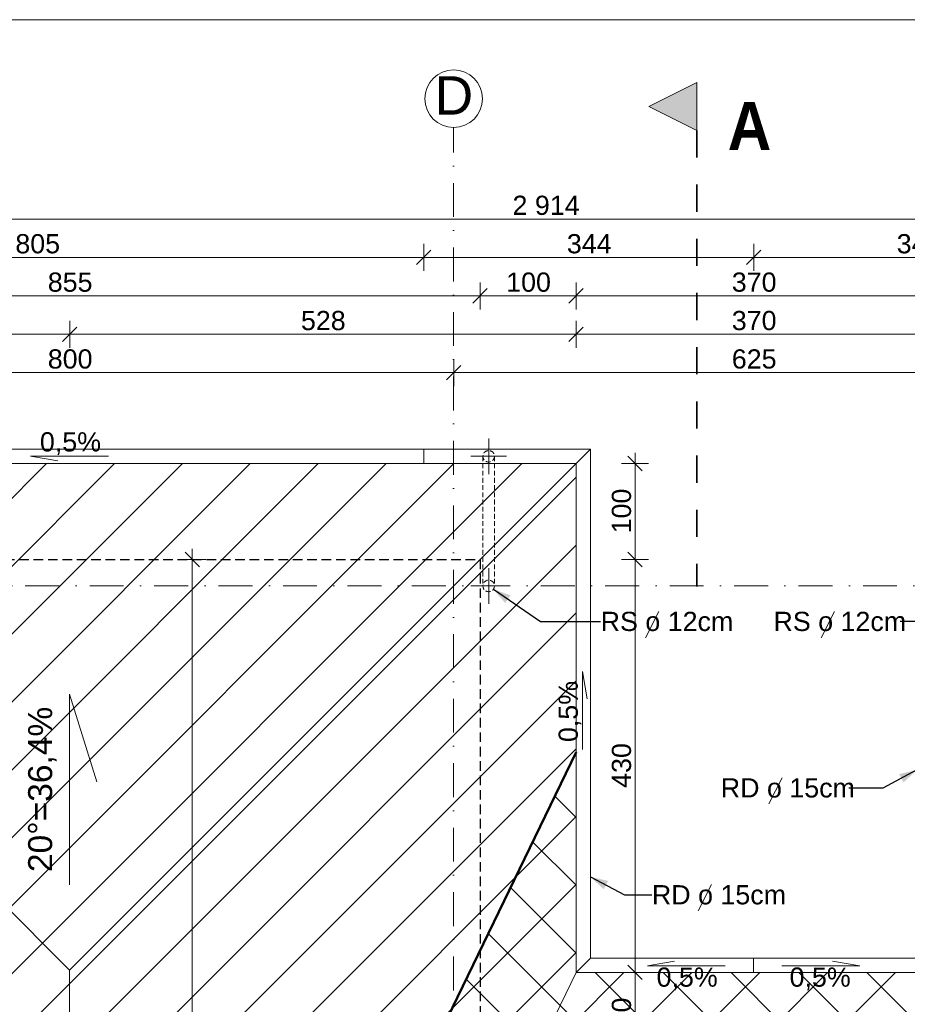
# Model space of a CAD drawing. Header units: centimetres. Extents: x -43488 to -10641, y 2063 to 22960.
# Tile 34 of 72: x -41697 to -40773, y 10800 to 11826. Entities that reach past the tile are written whole.
import ezdxf

# ---------------------------------------------------------------- set-up
doc = ezdxf.new("R2010")
doc.units = ezdxf.units.CM
doc.header["$MEASUREMENT"] = 0
for name, pattern in [('Kreski i kropki', [67.027776, 35.277777, -17.638888, 0, -14.111111]), ('Przerywana', [56.444445, 28.222222, -28.222222]), ('Przerywana BARDZO DROBNA', [7.5, 5, -2.5]), ('Przerywana krótka2', [15, 10, -5])]:
    doc.linetypes.add(name, pattern=pattern)
for name, color, linetype, lineweight, true_color in [('!!!_LINIE_Nr_pióra__6', 7, 'Continuous', 18, 0x3fa3ff), ('!!!_PRZEKROJE_Nr_pióra__6', 7, 'Continuous', 18, 0x3fa3ff), ('!!!Wymiarowanie_Nr_pióra__3', 7, 'Continuous', 35, 0xff6500), ('!!!Wymiarowanie_Nr_pióra__6', 7, 'Continuous', 18, 0x3fa3ff), ('!osie_Nr_pióra__6', 7, 'Continuous', 18, 0x3fa3ff), ('!osie_Nr_pióra__8', 7, 'Continuous', 13, 0x42bda7), ('!powierzchnie_Nr_pióra__8', 7, 'Continuous', 13, 0x42bda7), ('!stolarka_Nr_pióra__5', 7, 'Continuous', 20, 0xfc3c2c), ('_wyposazenie_Nr_pióra__6', 7, 'Continuous', 18, 0x3fa3ff), ('CIENKA_Nr_pióra__4', 7, 'Continuous', 25, 0x31fd59), ('CIENKA_Nr_pióra__6', 7, 'Continuous', 18, 0x3fa3ff), ('linie pomocnicze_Nr_pióra__6', 7, 'Continuous', 18, 0x3fa3ff), ('Linie_Nr_pióra__6', 7, 'Continuous', 18, 0x3fa3ff), ('Otoczenie i krajobraz_Nr_pióra__6', 7, 'Continuous', 18, 0x3fa3ff), ('Przekroje_elewacje_Nr_pióra__250', 7, 'Continuous', 35, 0x6e9cc8)]:
    doc.layers.add(name, color=color, linetype=linetype, lineweight=lineweight, true_color=true_color)
doc.layers.add('!!!Wymiarowanie', color=7, linetype='Continuous')
for name, color, linetype, lineweight in [('!osie_Nr_pióra__10', 1, 'Continuous', 0), ('Przekroje_elewacje_Nr_pióra__10', 1, 'Continuous', 0), ('Ściany zewnętrzne_Nr_pióra__1', 8, 'Continuous', 50)]:
    doc.layers.add(name, color=color, linetype=linetype, lineweight=lineweight)
doc.styles.add('STYL_AUTOMATYCZNY_1', font='txt')
doc.styles.add('STYL_AUTOMATYCZNY_2', font='arial.ttf')
doc.styles.add('STYL_AUTOMATYCZNY_3', font='txt')
doc.dimstyles.new('STYL_AUTOMATYCZNY__2', dxfattribs={"dimtxt": 20, "dimasz": 14.25, "dimexe": 0.18, "dimexo": 0.0625, "dimgap": 0, "dimtad": 1, "dimtih": 1, "dimtoh": 1, "dimdec": 0, "dimzin": 0, "dimdsep": 46, "dimtxsty": 'STYL_AUTOMATYCZNY_1', "dimblk": 'ARROWHEAD_6', "dimblk1": 'ARROWHEAD_6', "dimblk2": 'ARROWHEAD_6', "dimcen": 0.09, "dimse1": 1, "dimse2": 1, "dimclrd": 256, "dimclre": 256, "dimclrt": 256, "dimazin": 0, "dimtfac": 1, "dimtdec": 4, "dimtmove": 0, "dimatfit": 3, "dimfxl": 1, "dimtolj": 1, "dimtzin": 0, "dimarcsym": 0})
doc.dimstyles.new('STYL_AUTOMATYCZNY__3', dxfattribs={"dimtxt": 20, "dimasz": 14.25, "dimexe": 0.18, "dimexo": 0.0625, "dimgap": 0, "dimtad": 1, "dimdec": 0, "dimzin": 0, "dimdsep": 46, "dimtxsty": 'STYL_AUTOMATYCZNY_1', "dimblk": 'ARROWHEAD_6', "dimblk1": 'ARROWHEAD_6', "dimblk2": 'ARROWHEAD_6', "dimcen": 0.09, "dimse1": 1, "dimse2": 1, "dimclrd": 256, "dimclre": 256, "dimclrt": 256, "dimazin": 0, "dimtfac": 1, "dimtdec": 4, "dimtmove": 0, "dimatfit": 3, "dimfxl": 1, "dimtolj": 1, "dimtzin": 0, "dimarcsym": 0})
doc.dimstyles.new('STYL_AUTOMATYCZNY__9', dxfattribs={"dimtxt": 0.18, "dimasz": 18.24, "dimexe": 0.18, "dimexo": 0.0625, "dimgap": 0, "dimtad": 0, "dimtih": 1, "dimtoh": 1, "dimdec": 4, "dimzin": 0, "dimdsep": 46, "dimcen": 0.09, "dimadec": 0, "dimazin": 0, "dimtfac": 1, "dimtdec": 4, "dimtmove": 0, "dimatfit": 3, "dimldrblk": 'ARROWHEAD_5', "dimfxl": 1, "dimtolj": 1, "dimtzin": 0, "dimarcsym": 0})

# ---------------------------------------------------------------- blocks, each defined once
blk = doc.blocks.new('*D37')
at = {"layer": '!!!Wymiarowanie_Nr_pióra__3', "color": 30, "linetype": 'Continuous', "lineweight": 35, "true_color": 0xff6500}
for p, q in [((-42918.1, 10843.7), (-42903.1, 10828.7)), ((-42918.1, 9933.7), (-42903.1, 9918.7))]:
    blk.add_line(p, q, dxfattribs=at)
at = {"layer": '!!!Wymiarowanie_Nr_pióra__6', "color": 161, "linetype": 'Continuous', "lineweight": 18, "true_color": 0x3fa3ff}
for p, q in [((-42896.6, 10836.2), (-42924.7, 10836.2)), ((-42910.6, 9926.2), (-42910.6, 10836.2)), ((-42896.6, 9926.2), (-42924.7, 9926.2))]:
    blk.add_line(p, q, dxfattribs=at)
at = {"layer": '!!!Wymiarowanie_Nr_pióra__3', "color": 30, "lineweight": 35, "true_color": 0xff6500, "insert": (-42914.6, 10358.4), "char_height": 20, "attachment_point": 7, "rotation": 90, "style": 'STYL_AUTOMATYCZNY_1'}
blk.add_mtext('\\A1;{\\pql;\\fArial|b0|i0|c238|p38;910}', dxfattribs=at)
blk = doc.blocks.new('ARROWHEAD_6')
at = {"color": 0, "linetype": 'Continuous', "lineweight": 0}
for p, q in [((0, 0), (-1, 0)), ((-0.5, -0.5), (0.5, 0.5))]:
    blk.add_line(p, q, dxfattribs=at)
blk = doc.blocks.new('*D38')
at = {"layer": '!!!Wymiarowanie_Nr_pióra__3', "color": 30, "linetype": 'Continuous', "lineweight": 35, "true_color": 0xff6500}
for p, q in [((-42903.1, 11356.2), (-42918.1, 11371.2)), ((-42918.1, 10843.7), (-42903.1, 10828.7))]:
    blk.add_line(p, q, dxfattribs=at)
at = {"layer": '!!!Wymiarowanie_Nr_pióra__6', "color": 161, "linetype": 'Continuous', "lineweight": 18, "true_color": 0x3fa3ff}
for p, q in [((-42910.6, 11363.7), (-42910.6, 11374.9)), ((-42896.6, 11363.7), (-42924.7, 11363.7)), ((-42910.6, 10836.2), (-42910.6, 11363.7)), ((-42896.6, 10836.2), (-42924.7, 10836.2))]:
    blk.add_line(p, q, dxfattribs=at)
at = {"layer": '!!!Wymiarowanie_Nr_pióra__3', "color": 30, "lineweight": 35, "true_color": 0xff6500, "insert": (-42914.6, 11077.2), "char_height": 20, "attachment_point": 7, "rotation": 90, "style": 'STYL_AUTOMATYCZNY_1'}
blk.add_mtext('\\A1;{\\pql;\\fArial|b0|i0|c238|p38;528}', dxfattribs=at)
blk = doc.blocks.new('*D53')
at = {"layer": '!!!Wymiarowanie_Nr_pióra__3', "color": 30, "linetype": 'Continuous', "lineweight": 35, "true_color": 0xff6500}
for p, q in [((-42037.8, 11465.8), (-42052.8, 11450.8)), ((-41237.8, 11465.8), (-41252.8, 11450.8))]:
    blk.add_line(p, q, dxfattribs=at)
at = {"layer": '!!!Wymiarowanie_Nr_pióra__6', "color": 161, "linetype": 'Continuous', "lineweight": 18, "true_color": 0x3fa3ff}
for p, q in [((-42045.3, 11444.2), (-42045.3, 11472.3)), ((-41245.3, 11444.2), (-41245.3, 11472.3)), ((-42045.3, 11458.3), (-41245.3, 11458.3))]:
    blk.add_line(p, q, dxfattribs=at)
at = {"layer": '!!!Wymiarowanie_Nr_pióra__3', "color": 30, "lineweight": 35, "true_color": 0xff6500, "insert": (-41668.1, 11462.3), "char_height": 20, "attachment_point": 7, "style": 'STYL_AUTOMATYCZNY_1'}
blk.add_mtext('\\A1;{\\pql;\\fArial|b0|i0|c238|p38;800}', dxfattribs=at)
blk = doc.blocks.new('*D54')
at = {"layer": '!!!Wymiarowanie_Nr_pióra__3', "color": 30, "linetype": 'Continuous', "lineweight": 35, "true_color": 0xff6500}
for p, q in [((-41237.8, 11465.8), (-41252.8, 11450.8)), ((-40612.8, 11465.8), (-40627.8, 11450.8))]:
    blk.add_line(p, q, dxfattribs=at)
at = {"layer": '!!!Wymiarowanie_Nr_pióra__6', "color": 161, "linetype": 'Continuous', "lineweight": 18, "true_color": 0x3fa3ff}
for p, q in [((-41245.3, 11444.2), (-41245.3, 11472.3)), ((-40620.3, 11444.2), (-40620.3, 11472.3)), ((-41245.3, 11458.3), (-40620.3, 11458.3))]:
    blk.add_line(p, q, dxfattribs=at)
at = {"layer": '!!!Wymiarowanie_Nr_pióra__3', "color": 30, "lineweight": 35, "true_color": 0xff6500, "insert": (-40955.6, 11462.3), "char_height": 20, "attachment_point": 7, "style": 'STYL_AUTOMATYCZNY_1'}
blk.add_mtext('\\A1;{\\pql;\\fArial|b0|i0|c238|p38;625}', dxfattribs=at)
blk = doc.blocks.new('*D58')
at = {"layer": '!!!Wymiarowanie_Nr_pióra__3', "color": 30, "linetype": 'Continuous', "lineweight": 35, "true_color": 0xff6500}
for p, q in [((-42165.3, 11505.8), (-42180.3, 11490.8)), ((-41637.8, 11505.8), (-41652.8, 11490.8))]:
    blk.add_line(p, q, dxfattribs=at)
at = {"layer": '!!!Wymiarowanie_Nr_pióra__6', "color": 161, "linetype": 'Continuous', "lineweight": 18, "true_color": 0x3fa3ff}
for p, q in [((-42172.8, 11484.2), (-42172.8, 11512.3)), ((-41645.3, 11484.2), (-41645.3, 11512.3)), ((-42172.8, 11498.3), (-41645.3, 11498.3))]:
    blk.add_line(p, q, dxfattribs=at)
at = {"layer": '!!!Wymiarowanie_Nr_pióra__3', "color": 30, "lineweight": 35, "true_color": 0xff6500, "insert": (-41931.9, 11502.3), "char_height": 20, "attachment_point": 7, "style": 'STYL_AUTOMATYCZNY_1'}
blk.add_mtext('\\A1;{\\pql;\\fArial|b0|i0|c238|p38;528}', dxfattribs=at)
blk = doc.blocks.new('*D59')
at = {"layer": '!!!Wymiarowanie_Nr_pióra__3', "color": 30, "linetype": 'Continuous', "lineweight": 35, "true_color": 0xff6500}
for p, q in [((-41637.8, 11505.8), (-41652.8, 11490.8)), ((-41110.3, 11505.8), (-41125.3, 11490.8))]:
    blk.add_line(p, q, dxfattribs=at)
at = {"layer": '!!!Wymiarowanie_Nr_pióra__6', "color": 161, "linetype": 'Continuous', "lineweight": 18, "true_color": 0x3fa3ff}
for p, q in [((-41645.3, 11484.2), (-41645.3, 11512.3)), ((-41117.8, 11484.2), (-41117.8, 11512.3)), ((-41645.3, 11498.3), (-41117.8, 11498.3))]:
    blk.add_line(p, q, dxfattribs=at)
at = {"layer": '!!!Wymiarowanie_Nr_pióra__3', "color": 30, "lineweight": 35, "true_color": 0xff6500, "insert": (-41404.4, 11502.3), "char_height": 20, "attachment_point": 7, "style": 'STYL_AUTOMATYCZNY_1'}
blk.add_mtext('\\A1;{\\pql;\\fArial|b0|i0|c238|p38;528}', dxfattribs=at)
blk = doc.blocks.new('*D60')
at = {"layer": '!!!Wymiarowanie_Nr_pióra__3', "color": 30, "linetype": 'Continuous', "lineweight": 35, "true_color": 0xff6500}
for p, q in [((-41110.3, 11505.8), (-41125.3, 11490.8)), ((-40740.3, 11505.8), (-40755.3, 11490.8))]:
    blk.add_line(p, q, dxfattribs=at)
at = {"layer": '!!!Wymiarowanie_Nr_pióra__6', "color": 161, "linetype": 'Continuous', "lineweight": 18, "true_color": 0x3fa3ff}
for p, q in [((-41117.8, 11484.2), (-41117.8, 11512.3)), ((-40747.8, 11484.2), (-40747.8, 11512.3)), ((-41117.8, 11498.3), (-40747.8, 11498.3))]:
    blk.add_line(p, q, dxfattribs=at)
at = {"layer": '!!!Wymiarowanie_Nr_pióra__3', "color": 30, "lineweight": 35, "true_color": 0xff6500, "insert": (-40955.6, 11502.3), "char_height": 20, "attachment_point": 7, "style": 'STYL_AUTOMATYCZNY_1'}
blk.add_mtext('\\A1;{\\pql;\\fArial|b0|i0|c238|p38;370}', dxfattribs=at)
blk = doc.blocks.new('*D65')
at = {"layer": '!!!Wymiarowanie_Nr_pióra__3', "color": 30, "linetype": 'Continuous', "lineweight": 35, "true_color": 0xff6500}
for p, q in [((-42065.3, 11545.8), (-42080.3, 11530.8)), ((-41210.3, 11545.8), (-41225.3, 11530.8))]:
    blk.add_line(p, q, dxfattribs=at)
at = {"layer": '!!!Wymiarowanie_Nr_pióra__6', "color": 161, "linetype": 'Continuous', "lineweight": 18, "true_color": 0x3fa3ff}
for p, q in [((-42072.8, 11524.2), (-42072.8, 11552.3)), ((-41217.8, 11524.2), (-41217.8, 11552.3)), ((-42072.8, 11538.3), (-41217.8, 11538.3))]:
    blk.add_line(p, q, dxfattribs=at)
at = {"layer": '!!!Wymiarowanie_Nr_pióra__3', "color": 30, "lineweight": 35, "true_color": 0xff6500, "insert": (-41668.1, 11542.3), "char_height": 20, "attachment_point": 7, "style": 'STYL_AUTOMATYCZNY_1'}
blk.add_mtext('\\A1;{\\pql;\\fArial|b0|i0|c238|p38;855}', dxfattribs=at)
blk = doc.blocks.new('*D66')
at = {"layer": '!!!Wymiarowanie_Nr_pióra__3', "color": 30, "linetype": 'Continuous', "lineweight": 35, "true_color": 0xff6500}
for p, q in [((-41210.3, 11545.8), (-41225.3, 11530.8)), ((-41110.3, 11545.8), (-41125.3, 11530.8))]:
    blk.add_line(p, q, dxfattribs=at)
at = {"layer": '!!!Wymiarowanie_Nr_pióra__6', "color": 161, "linetype": 'Continuous', "lineweight": 18, "true_color": 0x3fa3ff}
for p, q in [((-41217.8, 11524.2), (-41217.8, 11552.3)), ((-41117.8, 11524.2), (-41117.8, 11552.3)), ((-41217.8, 11538.3), (-41117.8, 11538.3))]:
    blk.add_line(p, q, dxfattribs=at)
at = {"layer": '!!!Wymiarowanie_Nr_pióra__3', "color": 30, "lineweight": 35, "true_color": 0xff6500, "insert": (-41190.6, 11542.3), "char_height": 20, "attachment_point": 7, "style": 'STYL_AUTOMATYCZNY_1'}
blk.add_mtext('\\A1;{\\pql;\\fArial|b0|i0|c238|p38;100}', dxfattribs=at)
blk = doc.blocks.new('*D67')
at = {"layer": '!!!Wymiarowanie_Nr_pióra__3', "color": 30, "linetype": 'Continuous', "lineweight": 35, "true_color": 0xff6500}
for p, q in [((-41110.3, 11545.8), (-41125.3, 11530.8)), ((-40740.3, 11545.8), (-40755.3, 11530.8))]:
    blk.add_line(p, q, dxfattribs=at)
at = {"layer": '!!!Wymiarowanie_Nr_pióra__6', "color": 161, "linetype": 'Continuous', "lineweight": 18, "true_color": 0x3fa3ff}
for p, q in [((-41117.8, 11524.2), (-41117.8, 11552.3)), ((-40747.8, 11524.2), (-40747.8, 11552.3)), ((-41117.8, 11538.3), (-40747.8, 11538.3))]:
    blk.add_line(p, q, dxfattribs=at)
at = {"layer": '!!!Wymiarowanie_Nr_pióra__3', "color": 30, "lineweight": 35, "true_color": 0xff6500, "insert": (-40955.6, 11542.3), "char_height": 20, "attachment_point": 7, "style": 'STYL_AUTOMATYCZNY_1'}
blk.add_mtext('\\A1;{\\pql;\\fArial|b0|i0|c238|p38;370}', dxfattribs=at)
blk = doc.blocks.new('*D80')
at = {"layer": '!!!Wymiarowanie_Nr_pióra__3', "color": 30, "linetype": 'Continuous', "lineweight": 35, "true_color": 0xff6500}
for p, q in [((-39276.8, 11356.2), (-39291.8, 11371.2)), ((-39291.8, 8676.2), (-39276.8, 8661.2))]:
    blk.add_line(p, q, dxfattribs=at)
at = {"layer": '!!!Wymiarowanie_Nr_pióra__6', "color": 161, "linetype": 'Continuous', "lineweight": 18, "true_color": 0x3fa3ff}
for p, q in [((-39284.3, 11363.7), (-39284.3, 11374.9)), ((-39270.2, 11363.7), (-39298.3, 11363.7)), ((-39284.3, 8668.7), (-39284.3, 11363.7)), ((-39270.2, 8668.7), (-39298.3, 8668.7)), ((-39284.3, 8657.4), (-39284.3, 8668.7))]:
    blk.add_line(p, q, dxfattribs=at)
at = {"layer": '!!!Wymiarowanie_Nr_pióra__3', "color": 30, "lineweight": 35, "true_color": 0xff6500, "insert": (-39288.3, 9982), "char_height": 20, "attachment_point": 7, "rotation": 90, "style": 'STYL_AUTOMATYCZNY_1'}
blk.add_mtext('\\A1;{\\pql;\\fArial|b0|i0|c238|p38;2\xa0695}', dxfattribs=at)
blk = doc.blocks.new('*D81')
at = {"layer": '!!!Wymiarowanie_Nr_pióra__3', "color": 30, "linetype": 'Continuous', "lineweight": 35, "true_color": 0xff6500}
for p, q in [((-42599.3, 11625.8), (-42614.3, 11610.8)), ((-39700.3, 11610.8), (-39685.3, 11625.8))]:
    blk.add_line(p, q, dxfattribs=at)
at = {"layer": '!!!Wymiarowanie_Nr_pióra__6', "color": 161, "linetype": 'Continuous', "lineweight": 18, "true_color": 0x3fa3ff}
for p, q in [((-42606.8, 11604.2), (-42606.8, 11632.3)), ((-39692.8, 11604.2), (-39692.8, 11632.3)), ((-42618.1, 11618.3), (-42606.8, 11618.3)), ((-42606.8, 11618.3), (-39692.8, 11618.3)), ((-39692.8, 11618.3), (-39681.6, 11618.3))]:
    blk.add_line(p, q, dxfattribs=at)
at = {"layer": '!!!Wymiarowanie_Nr_pióra__3', "color": 30, "lineweight": 35, "true_color": 0xff6500, "insert": (-41184, 11622.3), "char_height": 20, "attachment_point": 7, "style": 'STYL_AUTOMATYCZNY_1'}
blk.add_mtext('\\A1;{\\pql;\\fArial|b0|i0|c238|p38;2\xa0914}', dxfattribs=at)
blk = doc.blocks.new('*D83')
at = {"layer": '!!!Wymiarowanie_Nr_pióra__3', "color": 30, "linetype": 'Continuous', "lineweight": 35, "true_color": 0xff6500}
for p, q in [((-41063.8, 10841.2), (-41048.8, 10826.2)), ((-41063.8, 10741.2), (-41048.8, 10726.2))]:
    blk.add_line(p, q, dxfattribs=at)
at = {"layer": '!!!Wymiarowanie_Nr_pióra__6', "color": 161, "linetype": 'Continuous', "lineweight": 18, "true_color": 0x3fa3ff}
for p, q in [((-41042.2, 10833.7), (-41070.4, 10833.7)), ((-41056.3, 10733.7), (-41056.3, 10833.7)), ((-41042.2, 10733.7), (-41070.4, 10733.7)), ((-41056.3, 10722.4), (-41056.3, 10733.7))]:
    blk.add_line(p, q, dxfattribs=at)
at = {"layer": '!!!Wymiarowanie_Nr_pióra__3', "color": 30, "lineweight": 35, "true_color": 0xff6500, "insert": (-41060.3, 10760.9), "char_height": 20, "attachment_point": 7, "rotation": 90, "style": 'STYL_AUTOMATYCZNY_1'}
blk.add_mtext('\\A1;{\\pql;\\fArial|b0|i0|c238|p38;100}', dxfattribs=at)
blk = doc.blocks.new('*D84')
at = {"layer": '!!!Wymiarowanie_Nr_pióra__3', "color": 30, "linetype": 'Continuous', "lineweight": 35, "true_color": 0xff6500}
for p, q in [((-41063.8, 11271.2), (-41048.8, 11256.2)), ((-41063.8, 10841.2), (-41048.8, 10826.2))]:
    blk.add_line(p, q, dxfattribs=at)
at = {"layer": '!!!Wymiarowanie_Nr_pióra__6', "color": 161, "linetype": 'Continuous', "lineweight": 18, "true_color": 0x3fa3ff}
for p, q in [((-41042.2, 11263.7), (-41070.4, 11263.7)), ((-41056.3, 10833.7), (-41056.3, 11263.7)), ((-41042.2, 10833.7), (-41070.4, 10833.7))]:
    blk.add_line(p, q, dxfattribs=at)
at = {"layer": '!!!Wymiarowanie_Nr_pióra__3', "color": 30, "lineweight": 35, "true_color": 0xff6500, "insert": (-41060.3, 11025.9), "char_height": 20, "attachment_point": 7, "rotation": 90, "style": 'STYL_AUTOMATYCZNY_1'}
blk.add_mtext('\\A1;{\\pql;\\fArial|b0|i0|c238|p38;430}', dxfattribs=at)
blk = doc.blocks.new('*D85')
at = {"layer": '!!!Wymiarowanie_Nr_pióra__3', "color": 30, "linetype": 'Continuous', "lineweight": 35, "true_color": 0xff6500}
for p, q in [((-41048.8, 11356.2), (-41063.8, 11371.2)), ((-41063.8, 11271.2), (-41048.8, 11256.2))]:
    blk.add_line(p, q, dxfattribs=at)
at = {"layer": '!!!Wymiarowanie_Nr_pióra__6', "color": 161, "linetype": 'Continuous', "lineweight": 18, "true_color": 0x3fa3ff}
for p, q in [((-41056.3, 11363.7), (-41056.3, 11374.9)), ((-41042.2, 11363.7), (-41070.4, 11363.7)), ((-41056.3, 11263.7), (-41056.3, 11363.7)), ((-41042.2, 11263.7), (-41070.4, 11263.7))]:
    blk.add_line(p, q, dxfattribs=at)
at = {"layer": '!!!Wymiarowanie_Nr_pióra__3', "color": 30, "lineweight": 35, "true_color": 0xff6500, "insert": (-41060.3, 11290.9), "char_height": 20, "attachment_point": 7, "rotation": 90, "style": 'STYL_AUTOMATYCZNY_1'}
blk.add_mtext('\\A1;{\\pql;\\fArial|b0|i0|c238|p38;100}', dxfattribs=at)
blk = doc.blocks.new('*D134')
at = {"layer": '!!!Wymiarowanie_Nr_pióra__3', "color": 30, "linetype": 'Continuous', "lineweight": 35, "true_color": 0xff6500}
for p, q in [((-42074.3, 11585.8), (-42089.3, 11570.8)), ((-41269, 11585.8), (-41284, 11570.8))]:
    blk.add_line(p, q, dxfattribs=at)
at = {"layer": '!!!Wymiarowanie_Nr_pióra__6', "color": 161, "linetype": 'Continuous', "lineweight": 18, "true_color": 0x3fa3ff}
for p, q in [((-42081.8, 11564.2), (-42081.8, 11592.3)), ((-41276.5, 11564.2), (-41276.5, 11592.3)), ((-42081.8, 11578.3), (-41276.5, 11578.3))]:
    blk.add_line(p, q, dxfattribs=at)
at = {"layer": '!!!Wymiarowanie_Nr_pióra__3', "color": 30, "lineweight": 35, "true_color": 0xff6500, "insert": (-41701.9, 11582.3), "char_height": 20, "attachment_point": 7, "style": 'STYL_AUTOMATYCZNY_1'}
blk.add_mtext('\\A1;{\\pql;\\fArial|b0|i0|c238|p38;805}', dxfattribs=at)
blk = doc.blocks.new('*D135')
at = {"layer": '!!!Wymiarowanie_Nr_pióra__3', "color": 30, "linetype": 'Continuous', "lineweight": 35, "true_color": 0xff6500}
for p, q in [((-41269, 11585.8), (-41284, 11570.8)), ((-40925.3, 11585.8), (-40940.3, 11570.8))]:
    blk.add_line(p, q, dxfattribs=at)
at = {"layer": '!!!Wymiarowanie_Nr_pióra__6', "color": 161, "linetype": 'Continuous', "lineweight": 18, "true_color": 0x3fa3ff}
for p, q in [((-41276.5, 11564.2), (-41276.5, 11592.3)), ((-40932.8, 11564.2), (-40932.8, 11592.3)), ((-41276.5, 11578.3), (-40932.8, 11578.3))]:
    blk.add_line(p, q, dxfattribs=at)
at = {"layer": '!!!Wymiarowanie_Nr_pióra__3', "color": 30, "lineweight": 35, "true_color": 0xff6500, "insert": (-41127.4, 11582.3), "char_height": 20, "attachment_point": 7, "style": 'STYL_AUTOMATYCZNY_1'}
blk.add_mtext('\\A1;{\\pql;\\fArial|b0|i0|c238|p38;344}', dxfattribs=at)
blk = doc.blocks.new('*D136')
at = {"layer": '!!!Wymiarowanie_Nr_pióra__3', "color": 30, "linetype": 'Continuous', "lineweight": 35, "true_color": 0xff6500}
for p, q in [((-40925.3, 11585.8), (-40940.3, 11570.8)), ((-40581.7, 11585.8), (-40596.7, 11570.8))]:
    blk.add_line(p, q, dxfattribs=at)
at = {"layer": '!!!Wymiarowanie_Nr_pióra__6', "color": 161, "linetype": 'Continuous', "lineweight": 18, "true_color": 0x3fa3ff}
for p, q in [((-40932.8, 11564.2), (-40932.8, 11592.3)), ((-40589.2, 11564.2), (-40589.2, 11592.3)), ((-40932.8, 11578.3), (-40589.2, 11578.3))]:
    blk.add_line(p, q, dxfattribs=at)
at = {"layer": '!!!Wymiarowanie_Nr_pióra__3', "color": 30, "lineweight": 35, "true_color": 0xff6500, "insert": (-40783.8, 11582.3), "char_height": 20, "attachment_point": 7, "style": 'STYL_AUTOMATYCZNY_1'}
blk.add_mtext('\\A1;{\\pql;\\fArial|b0|i0|c238|p38;344}', dxfattribs=at)
blk = doc.blocks.new('*D198')
at = {"layer": '!!!Wymiarowanie_Nr_pióra__3', "color": 30, "linetype": 'Continuous', "lineweight": 35, "true_color": 0xff6500}
for p, q in [((-41510.1, 11256.2), (-41525.1, 11271.2)), ((-41525.1, 10220.2), (-41510.1, 10205.2))]:
    blk.add_line(p, q, dxfattribs=at)
at = {"layer": '!!!Wymiarowanie_Nr_pióra__6', "color": 161, "linetype": 'Continuous', "lineweight": 18, "true_color": 0x3fa3ff}
for p, q in [((-41517.6, 11263.7), (-41517.6, 11274.9)), ((-41503.5, 11263.7), (-41531.7, 11263.7)), ((-41517.6, 10212.7), (-41517.6, 11263.7)), ((-41503.5, 10212.7), (-41531.7, 10212.7))]:
    blk.add_line(p, q, dxfattribs=at)
at = {"layer": '!!!Wymiarowanie_Nr_pióra__3', "color": 30, "lineweight": 35, "true_color": 0xff6500, "insert": (-41521.6, 10704), "char_height": 20, "attachment_point": 7, "rotation": 90, "style": 'STYL_AUTOMATYCZNY_1'}
blk.add_mtext('\\A1;{\\pql;\\fArial|b0|i0|c238|p38;1\xa0051}', dxfattribs=at)
blk = doc.blocks.new('ARROWHEAD_5')
at = {"linetype": 'Continuous', "lineweight": 0}
blk.add_hatch(color=0, dxfattribs=at).paths.add_polyline_path([(-1, 0.2679), (0, 0), (-1, -0.2679)])
at = {"color": 0, "linetype": 'Continuous', "lineweight": 0}
blk.add_line((0, 0), (-1, 0), dxfattribs=at)

msp = doc.modelspace()

# ---------------------------------------------------------------- hatches: boundary and pattern name
at = {"layer": '!powierzchnie_Nr_pióra__8', "linetype": 'Continuous', "lineweight": 13, "true_color": 0x42bda7}
h = msp.add_hatch(dxfattribs=at)
h.set_pattern_fill('bloczki_ceramiczne__3', color=135, style=0, pattern_type=2)
h.set_pattern_definition([(45, (0, 0), (-35.35534, 35.35534), [])])
h.paths.add_polyline_path([(-42172.84, 10487.67), (-42172.84, 11363.67), (-41117.84, 11363.67), (-41117.84, 11063.03), (-41668.59, 9926.17), (-41117.84, 8789.3), (-41117.84, 8668.67), (-42172.84, 8668.67), (-42172.84, 8988.67), (-41945.34, 8988.67), (-41945.34, 10487.67)])
h = msp.add_hatch(dxfattribs=at)
h.set_pattern_fill('bloczki_betonowe__2_', color=135, style=0, pattern_type=2)
h.set_pattern_definition([(45, (0, 0), (-35.35534, 35.35534), []), (135, (0, 0), (35.35534, 35.35534), [])])
h.paths.add_polyline_path([(-41117.84, 10833.67), (-40747.84, 10833.67), (-40747.84, 11063.03), (-40197.08, 9926.17), (-40685.17, 8918.67), (-40747.84, 8918.67), (-40747.84, 9018.67), (-41117.84, 9018.67), (-41117.84, 8789.3), (-41668.59, 9926.17), (-41117.84, 11063.03)])
at = {"layer": 'Przekroje_elewacje_Nr_pióra__10', "linetype": 'Continuous', "lineweight": 0}
msp.add_hatch(color=1, dxfattribs=at).paths.add_polyline_path([(-40992.09, 11760.6), (-41042.09, 11735.6), (-40992.09, 11710.6)])

# ---------------------------------------------------------------- linework, layer by layer
at = {"layer": '!!!_LINIE_Nr_pióra__6', "color": 161, "linetype": 'Continuous', "lineweight": 18, "true_color": 0x3fa3ff}
msp.add_line((-38718.1, 11825.88), (-43487.7, 11825.88), dxfattribs=at)
at = {"layer": '!osie_Nr_pióra__6', "color": 161, "linetype": 'Kreski i kropki', "lineweight": 18, "true_color": 0x3fa3ff}
for p, q in [((-41245.34, 8331.18), (-41245.34, 11713.59)), ((-43101.19, 11236.17), (-39166.43, 11236.17))]:
    msp.add_line(p, q, dxfattribs=at)
at = {"layer": '!osie_Nr_pióra__8', "color": 135, "linetype": 'Continuous', "lineweight": 13, "true_color": 0x42bda7}
msp.add_circle((-41245.34, 11743.59), 30, dxfattribs=at)
at = {"layer": 'CIENKA_Nr_pióra__4', "color": 100, "linetype": 'Przerywana krótka2', "lineweight": 25, "true_color": 0x31fd59}
for p, q in [((-42072.84, 11263.67), (-41217.84, 11263.67)), ((-41217.84, 11263.67), (-41217.84, 10733.67))]:
    msp.add_line(p, q, dxfattribs=at)
at = {"layer": 'CIENKA_Nr_pióra__6', "color": 161, "linetype": 'Continuous', "lineweight": 18, "true_color": 0x3fa3ff}
for p, q in [((-41102.84, 11378.67), (-42187.84, 11378.67)), ((-41276.48, 11378.67), (-41276.48, 11363.67)), ((-41117.84, 11363.67), (-41102.84, 11378.67)), ((-41102.84, 10848.67), (-41102.84, 11378.67)), ((-41117.84, 11363.67), (-42172.84, 11363.67)), ((-42172.84, 11363.67), (-41645.34, 10836.17)), ((-41117.84, 11363.67), (-41645.34, 10836.17)), ((-41117.84, 10833.67), (-41117.84, 11363.67)), ((-41102.84, 10848.67), (-41117.84, 10833.67)), ((-40762.84, 10848.67), (-41102.84, 10848.67)), ((-40932.84, 10833.67), (-40932.84, 10848.67)), ((-41645.34, 10836.17), (-41645.34, 10212.67)), ((-41557.48, 9926.17), (-41117.84, 10833.67)), ((-40747.84, 10833.67), (-41117.84, 10833.67))]:
    msp.add_line(p, q, dxfattribs=at)
at = {"layer": 'linie pomocnicze_Nr_pióra__6', "color": 161, "linetype": 'Przerywana BARDZO DROBNA', "lineweight": 18, "true_color": 0x3fa3ff}
for p, q in [((-41214.84, 11371.17), (-41214.84, 11236.17)), ((-41202.84, 11371.17), (-41202.84, 11236.17))]:
    msp.add_line(p, q, dxfattribs=at)
for centre in [(-41208.84, 11371.17), (-41208.84, 11236.17)]:
    msp.add_circle(centre, 6, dxfattribs=at)
at = {"layer": 'Linie_Nr_pióra__6', "color": 161, "linetype": 'Continuous', "lineweight": 18, "true_color": 0x3fa3ff}
for p, q in [((-41208.84, 11389.85), (-41208.84, 11352.49)), ((-41227.52, 11371.17), (-41190.16, 11371.17)), ((-41208.84, 11254.85), (-41208.84, 11217.49)), ((-41227.52, 11236.17), (-41190.16, 11236.17)), ((-41645.34, 11123.55), (-41616.92, 11032.07)), ((-41645.34, 10924.98), (-41645.34, 11123.55))]:
    msp.add_line(p, q, dxfattribs=at)
at = {"layer": 'Otoczenie i krajobraz_Nr_pióra__6', "color": 161, "linetype": 'Continuous', "lineweight": 18, "true_color": 0x3fa3ff}
for p, q in [((-41604.73, 11371.34), (-41685.94, 11371.34)), ((-41685.94, 11371.34), (-41657.52, 11366.42)), ((-41045.47, 11182.13), (-41031.49, 11209.42)), ((-40862.5, 11182.13), (-40848.52, 11209.42)), ((-41111.06, 11065.71), (-41111.06, 11146.92)), ((-41111.06, 11146.92), (-41106.15, 11118.49)), ((-40917.06, 11009.13), (-40903.08, 11036.42)), ((-40990.76, 10897.82), (-40976.78, 10925.11)), ((-41043.56, 10840.45), (-41015.14, 10845.37)), ((-40962.35, 10840.45), (-41043.56, 10840.45)), ((-40903.32, 10840.45), (-40822.12, 10840.45)), ((-40822.12, 10840.45), (-40850.54, 10845.37))]:
    msp.add_line(p, q, dxfattribs=at)
at = {"layer": 'Przekroje_elewacje_Nr_pióra__10', "color": 1, "linetype": 'Continuous', "lineweight": 0, "flags": 128}
msp.add_lwpolyline([(-40992.09, 11760.6), (-40992.09, 11710.6), (-41042.09, 11735.6)], close=True, dxfattribs=at)
at = {"layer": 'Przekroje_elewacje_Nr_pióra__250', "color": 153, "linetype": 'Przerywana', "lineweight": 35, "true_color": 0x6e9cc8}
msp.add_line((-40992.09, 11710.6), (-40992.09, 11235.6), dxfattribs=at)
at = {"layer": 'Ściany zewnętrzne_Nr_pióra__1', "color": 8, "linetype": 'Continuous', "lineweight": 50}
msp.add_line((-41117.84, 11063.03), (-41668.59, 9926.17), dxfattribs=at)

# ---------------------------------------------------------------- texts
at = {"layer": '!!!_PRZEKROJE_Nr_pióra__6', "color": 161, "linetype": 'Continuous', "lineweight": 18, "true_color": 0x3fa3ff, "insert": (-40959.87, 11715.23), "char_height": 50, "attachment_point": 4, "style": 'STYL_AUTOMATYCZNY_3'}
msp.add_mtext('\\A1;{\\W0.900000x;\\pql;\\fArial|b1|i0|c238|p38;A}', dxfattribs=at)
at = {"layer": '!osie_Nr_pióra__10', "color": 1, "linetype": 'Continuous', "lineweight": 0, "insert": (-41265.34, 11747.02), "char_height": 40, "attachment_point": 4, "style": 'STYL_AUTOMATYCZNY_1'}
msp.add_mtext('\\A1;{\\pql;\\fArial|b0|i0|c238|p38;D}', dxfattribs=at)
at = {"layer": '!stolarka_Nr_pióra__5', "color": 20, "linetype": 'Continuous', "lineweight": 20, "true_color": 0xfc3c2c, "char_height": 20, "attachment_point": 5, "style": 'STYL_AUTOMATYCZNY_1'}
for insert in [(-41644.48, 11384.37), (-41002.1, 10826.96), (-40863.57, 10826.96)]:
    msp.add_mtext('\\A1;{\\pqc;\\fArial|b0|i0|c238|p38;0,5%}', dxfattribs=dict(at, insert=insert))
at = {"layer": '!stolarka_Nr_pióra__5', "color": 20, "linetype": 'Continuous', "lineweight": 20, "true_color": 0xfc3c2c, "attachment_point": 5, "rotation": 90, "style": 'STYL_AUTOMATYCZNY_1'}
for s, insert, char_height in [('\\A1;{\\pqc;\\fArial|b0|i0|c238|p38;0,5%}', (-41124.1, 11105.46), 20), ('\\A1;{\\pqc;\\fArial|b0|i0|c238|p38;20°=36,4% }', (-41673.73, 11024.27), 25)]:
    msp.add_mtext(s, dxfattribs=dict(at, insert=insert, char_height=char_height))
at = {"layer": '_wyposazenie_Nr_pióra__6', "color": 161, "linetype": 'Continuous', "lineweight": 18, "true_color": 0x3fa3ff, "char_height": 20, "attachment_point": 4, "style": 'STYL_AUTOMATYCZNY_2'}
for s, insert in [('\\A1;{\\pql;\\fArial|b0|i0|c178|p38;RS o 12cm}', (-41092.21, 11199.12)), ('\\A1;{\\pql;\\fArial|b0|i0|c178|p38;RS o 12cm}', (-40912.19, 11199.12)), ('\\A1;{\\pql;\\fArial|b0|i0|c178|p38;RD o 15cm}', (-40967.07, 11025.75)), ('\\A1;{\\pql;\\fArial|b0|i0|c178|p38;RD o 15cm}', (-41038.84, 10914.44))]:
    msp.add_mtext(s, dxfattribs=dict(at, insert=insert))

# ---------------------------------------------------------------- dimensions: what is measured, and where the dimension line sits
at = {"layer": '!!!Wymiarowanie', "color": 161, "linetype": 'Continuous', "lineweight": 18, "true_color": 0x3fa3ff}
for base, p1, p2, picture, middle in [((-41245.34, 11458.28), (-42045.34, 11679.93), (-41245.34, 11743.59), '*D53', (-41645.23, 11472.28)), ((-40620.34, 11458.28), (-41245.34, 11743.59), (-40620.34, 11743.59), '*D54', (-40932.73, 11472.28)), ((-39692.84, 11618.28), (-42606.84, 10487.67), (-39692.84, 11363.67), '*D81', (-41149.68, 11632.28)), ((-41276.48, 11578.28), (-42081.84, 11389.85), (-41276.48, 11378.67), '*D134', (-41679.05, 11592.28)), ((-40932.84, 11578.28), (-41276.48, 11378.67), (-40932.84, 10848.67), '*D135', (-41104.55, 11592.28)), ((-40589.2, 11578.28), (-40932.84, 10848.67), (-40589.2, 11378.67), '*D136', (-40760.91, 11592.28)), ((-41217.84, 11538.28), (-42072.84, 11263.67), (-41217.84, 11263.67), '*D65', (-41645.23, 11552.28)), ((-41117.84, 11538.28), (-41217.84, 11263.67), (-41117.84, 11363.67), '*D66', (-41167.73, 11552.28)), ((-40747.84, 11538.28), (-41117.84, 11363.67), (-40747.84, 11363.67), '*D67', (-40932.73, 11552.28)), ((-41645.3374, 11498.2783), (-42172.8383, 10457.6679), (-41645.3374, 10836.1715), '*D58', (-41908.9831, 11512.2783)), ((-41117.8365, 11498.2783), (-41645.3374, 10836.1715), (-41117.8365, 11363.6724), '*D59', (-41381.4822, 11512.2783)), ((-40747.84, 11498.28), (-41117.84, 11363.67), (-40747.84, 11363.67), '*D60', (-40932.73, 11512.28))]:
    dim = msp.add_linear_dim(base=base, p1=p1, p2=p2, dimstyle='STYL_AUTOMATYCZNY__2', dxfattribs=at)
    dim.commit()
    dim.dimension.update_dxf_attribs({"geometry": picture, "text_midpoint": middle, "dimtype": 160})
for base, p1, p2, picture, middle in [((-42910.6164, 11363.6724), (-41645.3374, 10836.1715), (-42172.8383, 11363.6724), '*D38', (-42924.6164, 11100.0268)), ((-41056.31, 11363.67), (-41217.84, 11263.67), (-41117.84, 11363.67), '*D85', (-41070.31, 11313.77)), ((-39284.26, 11363.67), (-41117.84, 8668.67), (-39692.84, 11363.67), '*D80', (-39298.26, 10016.33)), ((-41517.61, 11263.67), (-41567.84, 10212.67), (-41217.84, 11263.67), '*D198', (-41531.61, 10738.33)), ((-41056.31, 11263.67), (-41117.84, 10833.67), (-41217.84, 11263.67), '*D84', (-41070.31, 11048.77)), ((-42910.62, 10836.17), (-41557.48, 9926.17), (-41645.34, 10836.17), '*D37', (-42924.62, 10381.27)), ((-41056.31, 10833.67), (-41217.84, 10733.67), (-41117.84, 10833.67), '*D83', (-41070.31, 10783.77))]:
    dim = msp.add_linear_dim(base=base, p1=p1, p2=p2, angle=90, dimstyle='STYL_AUTOMATYCZNY__3', dxfattribs=at)
    dim.commit()
    dim.dimension.update_dxf_attribs({"geometry": picture, "text_midpoint": middle, "dimtype": 160, "text_rotation": 90})

# ---------------------------------------------------------------- leaders
at = {"layer": '_wyposazenie_Nr_pióra__6', "color": 161, "linetype": 'Continuous', "lineweight": 18, "true_color": 0x3fa3ff, "annotation_type": 0, "has_hookline": 1}
for points, hookline_direction, text_width in [([(-41203.94, 11232.71), (-41154.74, 11199.12), (-41092.21, 11199.12)], 0, 131.99), ([(-40656.84, 11230.17), (-40710.93, 11199.12), (-40780.2, 11199.12)], 1, 131.99), ([(-40762.84, 11044.51), (-40798.19, 11025.75), (-40833.57, 11025.75)], 1, 133.5), ([(-41102.84, 10933.2), (-41067.48, 10914.44), (-41038.84, 10914.44)], 0, 133.5)]:
    msp.add_leader(points, dimstyle='STYL_AUTOMATYCZNY__9', dxfattribs=dict(at, hookline_direction=hookline_direction, text_width=text_width))

doc.saveas('drawing.dxf')
